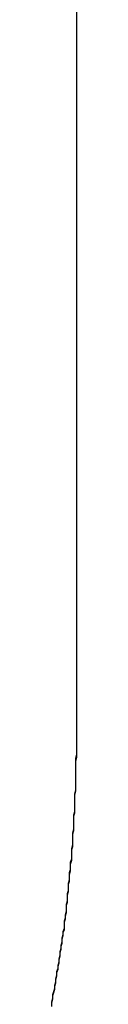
# Model space of a CAD drawing. Extents: x -55 to 3310, y -427 to 1727.
# Tile 19 of 79: x 999.6044 to 999.6284, y 529.7547 to 530.6917. Entities that reach past the tile are written whole.
import ezdxf

# ---------------------------------------------------------------- set-up
doc = ezdxf.new("R2010")
doc.units = 0
doc.linetypes.add('DURCHGEHEND', pattern=[0])
doc.layers.add('KF_PASSIO_SUB_15_FRONT', color=7, linetype='DURCHGEHEND')

# ---------------------------------------------------------------- blocks, each defined once
blk = doc.blocks.new('KF_PASSIO_SUB_15_FRONT')
at = {"layer": 'KF_PASSIO_SUB_15_FRONT'}
blk.add_line((-230.65516, -389.19705), (-230.65516, -391.74918), dxfattribs=at)
blk.add_line((-230.65516, -389.19705), (-230.65516, -391.74918), dxfattribs=at)
for points in [[(-230.655, -391.749, 0), (-230.655, -391.753, 0), (-230.655, -391.756, 0), (-230.655, -391.76, 0), (-230.655, -391.763, 0), (-230.655, -391.767, 0), (-230.655, -391.77, 0), (-230.656, -391.774, 0), (-230.656, -391.777, 0), (-230.656, -391.781, 0), (-230.656, -391.784, 0), (-230.656, -391.788, 0), (-230.656, -391.791, 0), (-230.656, -391.795, 0), (-230.656, -391.798, 0), (-230.656, -391.802, 0), (-230.656, -391.805, 0), (-230.657, -391.809, 0), (-230.657, -391.812, 0), (-230.657, -391.815, 0), (-230.657, -391.819, 0), (-230.657, -391.822, 0), (-230.657, -391.826, 0), (-230.658, -391.829, 0), (-230.658, -391.833, 0), (-230.658, -391.836, 0), (-230.658, -391.839, 0), (-230.658, -391.843, 0), (-230.659, -391.846, 0), (-230.659, -391.85, 0), (-230.659, -391.853, 0), (-230.659, -391.856, 0), (-230.66, -391.86, 0), (-230.66, -391.863, 0), (-230.66, -391.866, 0), (-230.66, -391.87, 0), (-230.661, -391.873, 0), (-230.661, -391.876, 0), (-230.661, -391.88, 0), (-230.662, -391.883, 0), (-230.662, -391.886, 0), (-230.662, -391.89, 0), (-230.663, -391.893, 0), (-230.663, -391.896, 0), (-230.663, -391.9, 0), (-230.664, -391.903, 0), (-230.664, -391.906, 0), (-230.664, -391.91, 0), (-230.665, -391.913, 0), (-230.665, -391.916, 0), (-230.665, -391.919, 0), (-230.666, -391.923, 0), (-230.666, -391.926, 0), (-230.667, -391.929, 0), (-230.667, -391.932, 0), (-230.667, -391.936, 0), (-230.668, -391.939, 0), (-230.668, -391.942, 0), (-230.669, -391.945, 0), (-230.669, -391.949, 0), (-230.67, -391.952, 0), (-230.67, -391.955, 0), (-230.671, -391.958, 0), (-230.671, -391.961, 0), (-230.672, -391.965, 0), (-230.672, -391.968, 0), (-230.673, -391.971, 0), (-230.673, -391.974, 0), (-230.674, -391.977, 0), (-230.674, -391.98, 0), (-230.675, -391.984, 0), (-230.675, -391.987, 0), (-230.676, -391.99, 0), (-230.676, -391.993, 0), (-230.677, -391.996, 0), (-230.678, -391.999, 0), (-230.678, -392.002, 0), (-230.679, -392.006, 0), (-230.679, -392.009, 0)], [(-230.655, -391.749, 0), (-230.655, -391.753, 0), (-230.655, -391.756, 0), (-230.655, -391.76, 0), (-230.655, -391.763, 0), (-230.655, -391.767, 0), (-230.655, -391.77, 0), (-230.655, -391.773, 0), (-230.656, -391.777, 0), (-230.656, -391.78, 0), (-230.656, -391.784, 0), (-230.656, -391.787, 0), (-230.656, -391.791, 0), (-230.656, -391.794, 0), (-230.656, -391.797, 0), (-230.656, -391.801, 0), (-230.656, -391.804, 0), (-230.657, -391.808, 0), (-230.657, -391.811, 0), (-230.657, -391.814, 0), (-230.657, -391.818, 0), (-230.657, -391.821, 0), (-230.657, -391.825, 0), (-230.658, -391.828, 0), (-230.658, -391.831, 0), (-230.658, -391.835, 0), (-230.658, -391.838, 0), (-230.658, -391.841, 0), (-230.659, -391.845, 0), (-230.659, -391.848, 0), (-230.659, -391.851, 0), (-230.659, -391.855, 0), (-230.659, -391.858, 0), (-230.66, -391.861, 0), (-230.66, -391.865, 0), (-230.66, -391.868, 0), (-230.66, -391.871, 0), (-230.661, -391.875, 0), (-230.661, -391.878, 0), (-230.661, -391.881, 0), (-230.662, -391.885, 0), (-230.662, -391.888, 0), (-230.662, -391.891, 0), (-230.663, -391.894, 0), (-230.663, -391.898, 0), (-230.663, -391.901, 0), (-230.664, -391.904, 0), (-230.664, -391.908, 0), (-230.664, -391.911, 0), (-230.665, -391.914, 0), (-230.665, -391.917, 0), (-230.665, -391.921, 0), (-230.666, -391.924, 0), (-230.666, -391.927, 0), (-230.667, -391.93, 0), (-230.667, -391.934, 0), (-230.667, -391.937, 0), (-230.668, -391.94, 0), (-230.668, -391.943, 0), (-230.669, -391.946, 0), (-230.669, -391.95, 0), (-230.67, -391.953, 0), (-230.67, -391.956, 0), (-230.671, -391.959, 0), (-230.671, -391.962, 0), (-230.672, -391.966, 0), (-230.672, -391.969, 0), (-230.673, -391.972, 0), (-230.673, -391.975, 0), (-230.674, -391.978, 0), (-230.674, -391.981, 0), (-230.675, -391.985, 0), (-230.675, -391.988, 0), (-230.676, -391.991, 0), (-230.676, -391.994, 0), (-230.677, -391.997, 0), (-230.678, -392, 0), (-230.678, -392.003, 0), (-230.679, -392.007, 0), (-230.679, -392.01, 0)]]:
    blk.add_polyline3d(points, dxfattribs=at)

msp = doc.modelspace()

# ---------------------------------------------------------------- block references
at = {"layer": 'KF_PASSIO_SUB_15_FRONT'}
msp.add_blockref('KF_PASSIO_SUB_15_FRONT', (1230.28345, 921.76274), dxfattribs=at)

doc.saveas('drawing.dxf')
